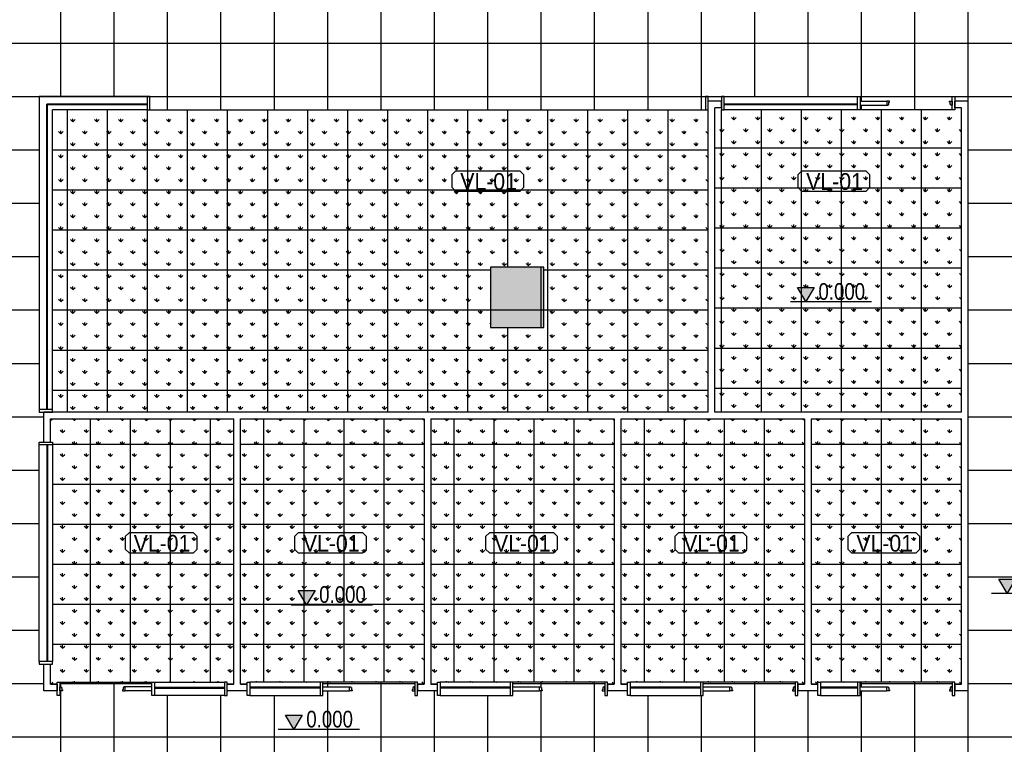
# Model space of a CAD drawing. Header units: millimetres. Extents: x -539149 to -534375, y 505028 to 505469.
# Tile 102 of 135: x -535416 to -535269, y 505181 to 505289. Entities that reach past the tile are written whole.
import ezdxf
from ezdxf.enums import TextEntityAlignment as Align

# ---------------------------------------------------------------- set-up
doc = ezdxf.new("R2010")
doc.units = ezdxf.units.MM
doc.header["$LTSCALE"] = 10
for name, color, linetype in [('A-建筑-原墙体', 2, 'Continuous'), ('A-建筑-新增墙体', 3, 'Continuous'), ('A-建筑-柱子、剪力墙', 251, 'Continuous'), ('B-平面-到顶家具H', 30, 'Continuous'), ('B-平面-到顶装饰造型线', 6, 'Continuous'), ('B-平面-完成面造型线', 6, 'Continuous'), ('D-地面-材料铺设', 251, 'Continuous'), ('D-地面造型线', 31, 'Continuous'), ('E--图例', 3, 'Continuous'), ('E-文本', 7, 'Continuous'), ('F-文本', 61, 'Continuous')]:
    doc.layers.add(name, color=color, linetype=linetype)
doc.styles.add('-宋体', font='txt', dxfattribs={"width": 0.8})
doc.styles.add('ar', font='arial.ttf')
doc.styles.add('TXT', font='gbenor.shx', dxfattribs={"width": 0.7})

# ---------------------------------------------------------------- blocks, each defined once
blk = doc.blocks.new('_FZH')
at = {"layer": 'A-建筑-原墙体'}
blk.add_lwpolyline([(-0.5, -0.5), (0.5, -0.5), (0.5, 0.5), (-0.5, 0.5)], close=True, dxfattribs=at)
at = {"layer": 'A-建筑-柱子、剪力墙'}
blk.add_solid([(-0.5, -0.5), (0.5, -0.5), (-0.5, 0.5), (0.5, 0.5)], dxfattribs=at)
blk = doc.blocks.new('*E468')
at = {"layer": 'B-平面-到顶家具H'}
for p, q in [((1460, 130), (2510, 130)), ((2510, -70), (1460, -70))]:
    blk.add_line(p, q, dxfattribs=at)
at = {"layer": 'B-平面-完成面造型线'}
for p, q in [((1420, 60), (1020, 60)), ((1420, 0), (1020, 0))]:
    blk.add_line(p, q, dxfattribs=at)
at = {"layer": 'B-平面-完成面造型线', "color": 4}
for p, q in [((1460, 56), (2510, 56)), ((1460, 44), (2510, 44))]:
    blk.add_line(p, q, dxfattribs=at)
at = {"layer": 'B-平面-完成面造型线'}
for points in [[(0, 130), (40, 130), (40, -70), (0, -70)], [(1420, 130), (1460, 130), (1460, -70), (1420, -70)], [(2550, 130), (2510, 130), (2510, -70), (2550, -70)]]:
    blk.add_lwpolyline(points, close=True, dxfattribs=at)
for points in [[(80, 15), (80, 0), (40, 0), (40, 60), (60, 60), (60, 50), (70, 50), (70, 15), (80, 15)], [(980, 15), (980, 0), (1020, 0), (1020, 60), (1000, 60), (1000, 50), (990, 50), (990, 15), (980, 15)]]:
    blk.add_lwpolyline(points, dxfattribs=at)
at = {"layer": 'D-地面造型线'}
blk.add_line((40, 130), (1420, 130), dxfattribs=at)
blk = doc.blocks.new('*E469')
at = {"layer": 'B-平面-到顶家具H'}
for p, q in [((1460, 130), (2510, 130)), ((2510, -70), (1460, -70))]:
    blk.add_line(p, q, dxfattribs=at)
at = {"layer": 'B-平面-完成面造型线'}
for p, q in [((1420, 60), (1020, 60)), ((1420, 0), (1020, 0))]:
    blk.add_line(p, q, dxfattribs=at)
at = {"layer": 'B-平面-完成面造型线', "color": 4}
for p, q in [((1460, 56), (2510, 56)), ((1460, 44), (2510, 44))]:
    blk.add_line(p, q, dxfattribs=at)
at = {"layer": 'B-平面-完成面造型线'}
for points in [[(0, 130), (40, 130), (40, -70), (0, -70)], [(1420, 130), (1460, 130), (1460, -70), (1420, -70)], [(2550, 130), (2510, 130), (2510, -70), (2550, -70)]]:
    blk.add_lwpolyline(points, close=True, dxfattribs=at)
for points in [[(80, 15), (80, 0), (40, 0), (40, 60), (60, 60), (60, 50), (70, 50), (70, 15), (80, 15)], [(980, 15), (980, 0), (1020, 0), (1020, 60), (1000, 60), (1000, 50), (990, 50), (990, 15), (980, 15)]]:
    blk.add_lwpolyline(points, dxfattribs=at)
at = {"layer": 'D-地面造型线'}
blk.add_line((40, 130), (1420, 130), dxfattribs=at)
blk = doc.blocks.new('*E470')
at = {"layer": 'B-平面-到顶家具H'}
for p, q in [((1460, 130), (2510, 130)), ((2510, -70), (1460, -70))]:
    blk.add_line(p, q, dxfattribs=at)
at = {"layer": 'B-平面-完成面造型线'}
for p, q in [((1420, 60), (1020, 60)), ((1420, 0), (1020, 0))]:
    blk.add_line(p, q, dxfattribs=at)
at = {"layer": 'B-平面-完成面造型线', "color": 4}
for p, q in [((1460, 56), (2510, 56)), ((1460, 44), (2510, 44))]:
    blk.add_line(p, q, dxfattribs=at)
at = {"layer": 'B-平面-完成面造型线'}
for points in [[(0, 130), (40, 130), (40, -70), (0, -70)], [(1420, 130), (1460, 130), (1460, -70), (1420, -70)], [(2550, 130), (2510, 130), (2510, -70), (2550, -70)]]:
    blk.add_lwpolyline(points, close=True, dxfattribs=at)
for points in [[(80, 15), (80, 0), (40, 0), (40, 60), (60, 60), (60, 50), (70, 50), (70, 15), (80, 15)], [(980, 15), (980, 0), (1020, 0), (1020, 60), (1000, 60), (1000, 50), (990, 50), (990, 15), (980, 15)]]:
    blk.add_lwpolyline(points, dxfattribs=at)
at = {"layer": 'D-地面造型线'}
blk.add_line((40, 130), (1420, 130), dxfattribs=at)
blk = doc.blocks.new('*E471')
at = {"layer": 'B-平面-到顶家具H'}
for p, q in [((1460, 130), (2510, 130)), ((2510, -70), (1460, -70))]:
    blk.add_line(p, q, dxfattribs=at)
at = {"layer": 'B-平面-完成面造型线'}
for p, q in [((1420, 60), (1020, 60)), ((1420, 0), (1020, 0))]:
    blk.add_line(p, q, dxfattribs=at)
at = {"layer": 'B-平面-完成面造型线', "color": 4}
for p, q in [((1460, 56), (2510, 56)), ((1460, 44), (2510, 44))]:
    blk.add_line(p, q, dxfattribs=at)
at = {"layer": 'B-平面-完成面造型线'}
for points in [[(0, 130), (40, 130), (40, -70), (0, -70)], [(1420, 130), (1460, 130), (1460, -70), (1420, -70)], [(2550, 130), (2510, 130), (2510, -70), (2550, -70)]]:
    blk.add_lwpolyline(points, close=True, dxfattribs=at)
for points in [[(80, 15), (80, 0), (40, 0), (40, 60), (60, 60), (60, 50), (70, 50), (70, 15), (80, 15)], [(980, 15), (980, 0), (1020, 0), (1020, 60), (1000, 60), (1000, 50), (990, 50), (990, 15), (980, 15)]]:
    blk.add_lwpolyline(points, dxfattribs=at)
at = {"layer": 'D-地面造型线'}
blk.add_line((40, 130), (1420, 130), dxfattribs=at)
blk = doc.blocks.new('*E475')
at = {"layer": 'B-平面-到顶家具H'}
for p, q in [((1460, 130), (2015, 130)), ((2015, -70), (1460, -70))]:
    blk.add_line(p, q, dxfattribs=at)
at = {"layer": 'B-平面-完成面造型线'}
for p, q in [((1420, 60), (1020, 60)), ((1420, 0), (1020, 0))]:
    blk.add_line(p, q, dxfattribs=at)
at = {"layer": 'B-平面-完成面造型线', "color": 4}
for p, q in [((1460, 56), (2015, 56)), ((1460, 44), (2015, 44))]:
    blk.add_line(p, q, dxfattribs=at)
at = {"layer": 'B-平面-完成面造型线'}
for points in [[(0, 130), (40, 130), (40, -70), (0, -70)], [(1420, 130), (1460, 130), (1460, -70), (1420, -70)], [(2055, 130), (2015, 130), (2015, -70), (2055, -70)]]:
    blk.add_lwpolyline(points, close=True, dxfattribs=at)
for points in [[(80, 15), (80, 0), (40, 0), (40, 60), (60, 60), (60, 50), (70, 50), (70, 15), (80, 15)], [(980, 15), (980, 0), (1020, 0), (1020, 60), (1000, 60), (1000, 50), (990, 50), (990, 15), (980, 15)]]:
    blk.add_lwpolyline(points, dxfattribs=at)
at = {"layer": 'D-地面造型线'}
blk.add_line((40, 130), (1420, 130), dxfattribs=at)
blk = doc.blocks.new('*E479')
at = {"layer": 'B-平面-到顶家具H'}
for p, q in [((1460, 130), (3460, 130)), ((3460, -70), (1460, -70))]:
    blk.add_line(p, q, dxfattribs=at)
at = {"layer": 'B-平面-完成面造型线'}
for p, q in [((1420, 60), (1020, 60)), ((1420, 0), (1020, 0))]:
    blk.add_line(p, q, dxfattribs=at)
at = {"layer": 'B-平面-完成面造型线', "color": 4}
for p, q in [((1460, 56), (3460, 56)), ((1460, 44), (3460, 44))]:
    blk.add_line(p, q, dxfattribs=at)
at = {"layer": 'B-平面-完成面造型线'}
for points in [[(0, 130), (40, 130), (40, -70), (0, -70)], [(1420, 130), (1460, 130), (1460, -70), (1420, -70)], [(3500, 130), (3460, 130), (3460, -70), (3500, -70)]]:
    blk.add_lwpolyline(points, close=True, dxfattribs=at)
for points in [[(80, 15), (80, 0), (40, 0), (40, 60), (60, 60), (60, 50), (70, 50), (70, 15), (80, 15)], [(980, 15), (980, 0), (1020, 0), (1020, 60), (1000, 60), (1000, 50), (990, 50), (990, 15), (980, 15)]]:
    blk.add_lwpolyline(points, dxfattribs=at)
at = {"layer": 'D-地面造型线'}
blk.add_line((40, 130), (1420, 130), dxfattribs=at)
blk = doc.blocks.new('材料编号1')
at = {"layer": 'E--图例', "color": 3}
blk.add_lwpolyline([(8.715, -1.898), (8.715, -0.637), (8.346, -0.267), (1.889, -0.267), (1.52, -0.637), (1.52, -1.898), (1.889, -2.267), (8.346, -2.267)], close=True, dxfattribs=at)
at = {"layer": 'E-文本', "style": 'TXT', "width": 0.7}
blk.add_attdef('编号', (1.608, -2.296), '', height=2, dxfattribs=at)
blk = doc.blocks.new('Elevation')
at = {"layer": 'E--图例'}
blk.add_hatch(color=8, dxfattribs=at).paths.add_polyline_path([(4.17, 2.47), (2.7, 0), (1.23, 2.47)])
blk.add_line((0, 0), (14.2, 0), dxfattribs=at)
blk.add_lwpolyline([(4.17, 2.47), (2.7, 0), (1.23, 2.47)], close=True, dxfattribs=at)
at = {"layer": 'E-文本', "style": 'TXT', "width": 0.725091}
blk.add_attdef('ELEV', text='', height=2.5, dxfattribs=at).set_placement((4.89, 0.32), (14.26, 0.32), align=Align.FIT)

msp = doc.modelspace()

# ---------------------------------------------------------------- hatches: boundary and pattern name
at = {"layer": 'D-地面-材料铺设', "ltscale": 0.01}
h = msp.add_hatch(dxfattribs=at)
h.set_pattern_fill('_USER', color=256, scale=800, style=0, double=1, pattern_type=0)
h.set_pattern_definition([(0, (-535258.073, 505173.799), (0, 8), []), (90, (-535258.073, 505173.799), (-8, 5e-16), [])])
h.paths.add_polyline_path([(-535313.473, 505275.799), (-535313.473, 505277.799), (-535313.073, 505277.799), (-535313.073, 505277.099), (-535311.073, 505277.099), (-535311.073, 505277.799), (-535310.673, 505277.799), (-535290.673, 505277.799), (-535290.273, 505277.799), (-535290.273, 505277.099), (-535286.273, 505277.099), (-535285.873, 505277.099), (-535285.873, 505276.949), (-535285.973, 505276.949), (-535285.973, 505276.499), (-535286.273, 505276.499), (-535290.273, 505276.499), (-535290.273, 505275.799), (-535276.473, 505275.799), (-535276.473, 505276.499), (-535276.773, 505276.499), (-535276.773, 505276.949), (-535276.873, 505276.949), (-535276.873, 505277.099), (-535276.473, 505277.099), (-535276.473, 505277.799), (-535276.073, 505277.799), (-535276.073, 505277.099), (-535274.073, 505277.099), (-535274.073, 505188.699), (-535276.073, 505188.699), (-535276.073, 505187.999), (-535276.473, 505187.999), (-535276.473, 505188.699), (-535276.873, 505188.699), (-535276.873, 505188.849), (-535276.773, 505188.849), (-535276.773, 505189.299), (-535276.473, 505189.299), (-535276.473, 505189.999), (-535290.273, 505189.999), (-535290.273, 505189.299), (-535286.273, 505189.299), (-535285.973, 505189.299), (-535285.973, 505188.849), (-535285.873, 505188.849), (-535285.873, 505188.699), (-535286.273, 505188.699), (-535290.273, 505188.699), (-535290.273, 505187.999), (-535290.673, 505187.999), (-535296.223, 505187.999), (-535296.623, 505187.999), (-535296.623, 505188.699), (-535299.623, 505188.699), (-535299.623, 505187.999), (-535300.023, 505187.999), (-535300.023, 505188.699), (-535300.423, 505188.699), (-535300.423, 505188.849), (-535300.323, 505188.849), (-535300.323, 505189.299), (-535300.023, 505189.299), (-535300.023, 505189.999), (-535313.823, 505189.999), (-535313.823, 505189.299), (-535309.823, 505189.299), (-535309.523, 505189.299), (-535309.523, 505188.849), (-535309.423, 505188.849), (-535309.423, 505188.699), (-535309.823, 505188.699), (-535313.823, 505188.699), (-535313.823, 505187.999), (-535314.223, 505187.999), (-535324.723, 505187.999), (-535325.123, 505187.999), (-535325.123, 505188.699), (-535328.123, 505188.699), (-535328.123, 505187.999), (-535328.523, 505187.999), (-535328.523, 505188.699), (-535328.923, 505188.699), (-535328.923, 505188.849), (-535328.823, 505188.849), (-535328.823, 505189.299), (-535328.523, 505189.299), (-535328.523, 505189.999), (-535342.323, 505189.999), (-535342.323, 505189.299), (-535338.323, 505189.299), (-535338.023, 505189.299), (-535338.023, 505188.849), (-535337.923, 505188.849), (-535337.923, 505188.699), (-535338.323, 505188.699), (-535342.323, 505188.699), (-535342.323, 505187.999), (-535342.723, 505187.999), (-535353.223, 505187.999), (-535353.623, 505187.999), (-535353.623, 505188.699), (-535356.623, 505188.699), (-535356.623, 505187.999), (-535357.023, 505187.999), (-535357.023, 505188.699), (-535357.423, 505188.699), (-535357.423, 505188.849), (-535357.323, 505188.849), (-535357.323, 505189.299), (-535357.023, 505189.299), (-535357.023, 505189.999), (-535370.823, 505189.999), (-535370.823, 505189.299), (-535366.823, 505189.299), (-535366.523, 505189.299), (-535366.523, 505188.849), (-535366.423, 505188.849), (-535366.423, 505188.699), (-535366.823, 505188.699), (-535370.823, 505188.699), (-535370.823, 505187.999), (-535371.223, 505187.999), (-535381.723, 505187.999), (-535382.123, 505187.999), (-535382.123, 505188.699), (-535385.123, 505188.699), (-535385.123, 505187.999), (-535385.523, 505187.999), (-535396.023, 505187.999), (-535396.423, 505187.999), (-535396.423, 505188.699), (-535400.423, 505188.699), (-535400.823, 505188.699), (-535400.823, 505188.849), (-535400.723, 505188.849), (-535400.723, 505189.299), (-535400.423, 505189.299), (-535396.423, 505189.299), (-535396.423, 505189.999), (-535410.223, 505189.999), (-535410.223, 505189.299), (-535409.923, 505189.299), (-535409.923, 505188.849), (-535409.823, 505188.849), (-535409.823, 505188.699), (-535410.223, 505188.699), (-535410.223, 505187.999), (-535410.623, 505187.999), (-535410.623, 505188.699), (-535412.623, 505188.699), (-535412.623, 505192.699), (-535413.323, 505192.699), (-535413.323, 505193.099), (-535413.323, 505225.599), (-535413.323, 505225.999), (-535412.623, 505225.999), (-535412.623, 505230.498), (-535413.323, 505230.498), (-535413.323, 505230.898), (-535413.323, 505277.799), (-535397.123, 505277.799), (-535396.723, 505277.799), (-535396.723, 505275.799)], flags=16)
h.paths.add_polyline_path([(-535337.673, 505252.199), (-535337.673, 505243.199), (-535345.673, 505243.199), (-535345.673, 505252.199)], flags=0)
h.paths.add_polyline_path([(-535412.063, 505276.659), (-535412.063, 505276.539), (-535412.183, 505276.539), (-535412.183, 505276.659)], flags=0)
h.paths.add_polyline_path([(-535259.573, 505186.349), (-535259.573, 505219.449), (-535258.473, 505219.449), (-535258.573, 505219.149), (-535258.073, 505219.149), (-535258.073, 505277.099), (-535211.773, 505277.099), (-535211.773, 505279.999), (-535211.923, 505279.999), (-535211.923, 505290.199), (-535211.773, 505290.199), (-535211.773, 505292.099), (-535426.773, 505292.099), (-535426.773, 505270.699), (-535426.773, 505267.949), (-535426.373, 505267.949), (-535426.373, 505268.349), (-535424.773, 505268.349), (-535424.773, 505267.549), (-535427.273, 505267.549), (-535427.273, 505253.349), (-535424.773, 505253.349), (-535424.773, 505252.549), (-535426.373, 505252.549), (-535426.373, 505252.949), (-535426.773, 505252.949), (-535426.773, 505249.699), (-535424.773, 505249.699), (-535424.773, 505242.699), (-535426.773, 505242.699), (-535426.773, 505230.799), (-535426.773, 505230.399), (-535426.773, 505209.399), (-535426.773, 505202.399), (-535426.773, 505190.699), (-535426.773, 505188.699), (-535428.773, 505188.699), (-535428.773, 505188.699), (-535439.573, 505188.699), (-535439.573, 505187.999), (-535449.373, 505187.999), (-535449.373, 505188.699), (-535450.573, 505188.699), (-535450.573, 505173.799), (-535443.973, 505173.799), (-535443.973, 505174.499), (-535434.173, 505174.499), (-535434.173, 505173.799), (-535424.673, 505173.799), (-535424.673, 505174.499), (-535385.373, 505174.499), (-535385.373, 505173.799), (-535380.973, 505173.799), (-535380.973, 505173.649), (-535381.073, 505173.649), (-535381.073, 505173.199), (-535385.373, 505173.199), (-535385.373, 505172.499), (-535371.573, 505172.499), (-535371.573, 505173.199), (-535371.873, 505173.199), (-535371.873, 505173.649), (-535371.973, 505173.649), (-535371.973, 505173.799), (-535371.573, 505173.799), (-535371.573, 505174.499), (-535371.173, 505174.499), (-535371.173, 505173.799), (-535368.173, 505173.799), (-535368.173, 505174.499), (-535367.773, 505174.499), (-535367.773, 505173.799), (-535367.373, 505173.799), (-535367.373, 505173.649), (-535367.473, 505173.649), (-535367.473, 505173.199), (-535367.773, 505173.199), (-535367.773, 505172.499), (-535353.973, 505172.499), (-535353.973, 505173.199), (-535357.973, 505173.199), (-535358.273, 505173.199), (-535358.273, 505173.649), (-535358.373, 505173.649), (-535358.373, 505173.799), (-535353.973, 505173.799), (-535353.973, 505174.499), (-535344.173, 505174.499), (-535344.173, 505173.799), (-535336.173, 505173.799), (-535336.173, 505174.499), (-535322.873, 505174.499), (-535322.873, 505173.799), (-535318.473, 505173.799), (-535318.473, 505173.649), (-535318.573, 505173.649), (-535318.573, 505173.199), (-535322.873, 505173.199), (-535322.873, 505172.499), (-535309.073, 505172.499), (-535309.073, 505173.199), (-535309.373, 505173.199), (-535309.373, 505173.649), (-535309.473, 505173.649), (-535309.473, 505173.799), (-535309.073, 505173.799), (-535309.073, 505174.499), (-535308.673, 505174.499), (-535308.673, 505173.799), (-535305.673, 505173.799), (-535305.673, 505174.499), (-535295.873, 505174.499), (-535295.873, 505173.799), (-535286.073, 505173.799), (-535286.073, 505173.799), (-535279.073, 505173.799), (-535279.073, 505173.799), (-535267.273, 505173.799), (-535267.273, 505174.499), (-535259.073, 505174.499), (-535259.073, 505173.799), (-535258.073, 505173.799), (-535258.073, 505186.649), (-535258.673, 505186.649), (-535258.573, 505186.349)])
h = msp.add_hatch(dxfattribs=at)
h.set_pattern_fill('_USER', color=256, scale=600, style=0, double=1, pattern_type=0)
h.set_pattern_definition([(0, (-535313.073, 505275.7987), (0, 6), []), (90, (-535313.073, 505275.7987), (-6, 4e-16), [])])
h.paths.add_polyline_path([(-535313.073, 505275.799), (-535313.473, 505275.799), (-535396.723, 505275.799), (-535397.123, 505275.799), (-535411.323, 505275.799), (-535411.323, 505230.898), (-535411.323, 505230.498), (-535313.073, 505230.499)])
h.paths.add_polyline_path([(-535345.673, 505252.199), (-535337.673, 505252.199), (-535337.673, 505243.199), (-535345.673, 505243.199)], flags=16)
h = msp.add_hatch(dxfattribs=at)
h.set_pattern_fill('GRASS', color=256, scale=10, style=0, double=1)
h.set_pattern_definition([(90, (-535313.0732, 505275.7987), (-1.79605, 1.79605), [0.47625, -3.11585]), (45, (-535313.0732, 505275.7987), (-1.79605, 1.79605), [0.47625, -2.06375]), (135, (-535313.0732, 505275.7987), (-1.79605, -1.79605), [0.47625, -2.06375])])
h.paths.add_polyline_path([(-535313.073, 505275.799), (-535313.473, 505275.799), (-535396.723, 505275.799), (-535397.123, 505275.799), (-535411.323, 505275.799), (-535411.323, 505230.898), (-535411.323, 505230.498), (-535313.073, 505230.499)])
h.paths.add_polyline_path([(-535345.673, 505252.199), (-535337.673, 505252.199), (-535337.673, 505243.199), (-535345.673, 505243.199)], flags=16)
h = msp.add_hatch(dxfattribs=at)
h.set_pattern_fill('_USER', color=256, scale=600, style=0, double=1, pattern_type=0)
h.set_pattern_definition([(0, (-535275.073, 505276.0987), (0, 6), []), (90, (-535275.073, 505276.0987), (-6, 4e-16), [])])
h.paths.add_polyline_path([(-535275.073, 505276.099), (-535276.073, 505276.099), (-535276.073, 505275.799), (-535276.473, 505275.799), (-535290.273, 505275.799), (-535290.673, 505275.799), (-535310.673, 505275.799), (-535311.073, 505275.799), (-535311.073, 505276.099), (-535312.073, 505276.099), (-535312.073, 505230.499), (-535275.073, 505230.499)])
h = msp.add_hatch(dxfattribs=at)
h.set_pattern_fill('GRASS', color=256, scale=10, style=0, double=1)
h.set_pattern_definition([(90, (-535275.0732, 505276.0987), (-1.79605, 1.79605), [0.47625, -3.11585]), (45, (-535275.0732, 505276.0987), (-1.79605, 1.79605), [0.47625, -2.06375]), (135, (-535275.0732, 505276.0987), (-1.79605, -1.79605), [0.47625, -2.06375])])
h.paths.add_polyline_path([(-535275.073, 505276.099), (-535276.073, 505276.099), (-535276.073, 505275.799), (-535276.473, 505275.799), (-535290.273, 505275.799), (-535290.673, 505275.799), (-535310.673, 505275.799), (-535311.073, 505275.799), (-535311.073, 505276.099), (-535312.073, 505276.099), (-535312.073, 505230.499), (-535275.073, 505230.499)])
h = msp.add_hatch(dxfattribs=at)
h.set_pattern_fill('_USER', color=256, scale=600, style=0, double=1, pattern_type=0)
h.set_pattern_definition([(0, (-535411.623, 505189.699), (0, 6), []), (90, (-535411.623, 505189.699), (-6, 4e-16), [])])
h.paths.add_polyline_path([(-535384.123, 505229.499), (-535411.623, 505229.499), (-535411.623, 505225.999), (-535411.323, 505225.999), (-535411.323, 505225.599), (-535411.323, 505193.099), (-535411.323, 505192.699), (-535411.623, 505192.699), (-535411.623, 505189.699), (-535410.623, 505189.699), (-535410.623, 505189.999), (-535410.223, 505189.999), (-535396.423, 505189.999), (-535396.023, 505189.999), (-535385.523, 505189.999), (-535385.123, 505189.999), (-535385.123, 505189.699), (-535384.123, 505189.699)])
h = msp.add_hatch(dxfattribs=at)
h.set_pattern_fill('GRASS', color=256, scale=10, style=0, double=1)
h.set_pattern_definition([(90, (-535411.6232, 505189.6987), (-1.79605, 1.79605), [0.47625, -3.11585]), (45, (-535411.6232, 505189.6987), (-1.79605, 1.79605), [0.47625, -2.06375]), (135, (-535411.6232, 505189.6987), (-1.79605, -1.79605), [0.47625, -2.06375])])
h.paths.add_polyline_path([(-535384.123, 505229.499), (-535411.623, 505229.499), (-535411.623, 505225.999), (-535411.323, 505225.999), (-535411.323, 505225.599), (-535411.323, 505193.099), (-535411.323, 505192.699), (-535411.623, 505192.699), (-535411.623, 505189.699), (-535410.623, 505189.699), (-535410.623, 505189.999), (-535410.223, 505189.999), (-535396.423, 505189.999), (-535396.023, 505189.999), (-535385.523, 505189.999), (-535385.123, 505189.999), (-535385.123, 505189.699), (-535384.123, 505189.699)])
h = msp.add_hatch(dxfattribs=at)
h.set_pattern_fill('_USER', color=256, scale=600, style=0, double=1, pattern_type=0)
h.set_pattern_definition([(0, (-535355.623, 505189.699), (0, 6), []), (90, (-535355.623, 505189.699), (-6, 4e-16), [])])
h.paths.add_polyline_path([(-535355.623, 505229.499), (-535383.123, 505229.499), (-535383.123, 505189.699), (-535382.123, 505189.699), (-535382.123, 505189.999), (-535381.723, 505189.999), (-535371.223, 505189.999), (-535370.823, 505189.999), (-535357.023, 505189.999), (-535356.623, 505189.999), (-535356.623, 505189.699), (-535355.623, 505189.699)])
h = msp.add_hatch(dxfattribs=at)
h.set_pattern_fill('GRASS', color=256, scale=10, style=0, double=1)
h.set_pattern_definition([(90, (-535355.6232, 505189.6987), (-1.79605, 1.79605), [0.47625, -3.11585]), (45, (-535355.6232, 505189.6987), (-1.79605, 1.79605), [0.47625, -2.06375]), (135, (-535355.6232, 505189.6987), (-1.79605, -1.79605), [0.47625, -2.06375])])
h.paths.add_polyline_path([(-535355.623, 505229.499), (-535383.123, 505229.499), (-535383.123, 505189.699), (-535382.123, 505189.699), (-535382.123, 505189.999), (-535381.723, 505189.999), (-535371.223, 505189.999), (-535370.823, 505189.999), (-535357.023, 505189.999), (-535356.623, 505189.999), (-535356.623, 505189.699), (-535355.623, 505189.699)])
h = msp.add_hatch(dxfattribs=at)
h.set_pattern_fill('_USER', color=256, scale=600, style=0, double=1, pattern_type=0)
h.set_pattern_definition([(0, (-535327.123, 505189.699), (0, 6), []), (90, (-535327.123, 505189.699), (-6, 4e-16), [])])
h.paths.add_polyline_path([(-535327.123, 505229.499), (-535354.623, 505229.499), (-535354.623, 505189.699), (-535353.623, 505189.699), (-535353.623, 505189.999), (-535353.223, 505189.999), (-535342.723, 505189.999), (-535342.323, 505189.999), (-535328.523, 505189.999), (-535328.123, 505189.999), (-535328.123, 505189.699), (-535327.123, 505189.699)])
h = msp.add_hatch(dxfattribs=at)
h.set_pattern_fill('GRASS', color=256, scale=10, style=0, double=1)
h.set_pattern_definition([(90, (-535327.1232, 505189.6987), (-1.79605, 1.79605), [0.47625, -3.11585]), (45, (-535327.1232, 505189.6987), (-1.79605, 1.79605), [0.47625, -2.06375]), (135, (-535327.1232, 505189.6987), (-1.79605, -1.79605), [0.47625, -2.06375])])
h.paths.add_polyline_path([(-535327.123, 505229.499), (-535354.623, 505229.499), (-535354.623, 505189.699), (-535353.623, 505189.699), (-535353.623, 505189.999), (-535353.223, 505189.999), (-535342.723, 505189.999), (-535342.323, 505189.999), (-535328.523, 505189.999), (-535328.123, 505189.999), (-535328.123, 505189.699), (-535327.123, 505189.699)])
h = msp.add_hatch(dxfattribs=at)
h.set_pattern_fill('_USER', color=256, scale=600, style=0, double=1, pattern_type=0)
h.set_pattern_definition([(0, (-535298.623, 505189.699), (0, 6), []), (90, (-535298.623, 505189.699), (-6, 4e-16), [])])
h.paths.add_polyline_path([(-535298.623, 505229.499), (-535326.123, 505229.499), (-535326.123, 505189.699), (-535325.123, 505189.699), (-535325.123, 505189.999), (-535324.723, 505189.999), (-535314.223, 505189.999), (-535313.823, 505189.999), (-535300.023, 505189.999), (-535299.623, 505189.999), (-535299.623, 505189.699), (-535298.623, 505189.699)])
h = msp.add_hatch(dxfattribs=at)
h.set_pattern_fill('GRASS', color=256, scale=10, style=0, double=1)
h.set_pattern_definition([(90, (-535298.6232, 505189.6987), (-1.79605, 1.79605), [0.47625, -3.11585]), (45, (-535298.6232, 505189.6987), (-1.79605, 1.79605), [0.47625, -2.06375]), (135, (-535298.6232, 505189.6987), (-1.79605, -1.79605), [0.47625, -2.06375])])
h.paths.add_polyline_path([(-535298.623, 505229.499), (-535326.123, 505229.499), (-535326.123, 505189.699), (-535325.123, 505189.699), (-535325.123, 505189.999), (-535324.723, 505189.999), (-535314.223, 505189.999), (-535313.823, 505189.999), (-535300.023, 505189.999), (-535299.623, 505189.999), (-535299.623, 505189.699), (-535298.623, 505189.699)])
h = msp.add_hatch(dxfattribs=at)
h.set_pattern_fill('_USER', color=256, scale=600, style=0, double=1, pattern_type=0)
h.set_pattern_definition([(0, (-535275.073, 505189.699), (0, 6), []), (90, (-535275.073, 505189.699), (-6, 4e-16), [])])
h.paths.add_polyline_path([(-535275.073, 505229.499), (-535297.623, 505229.499), (-535297.623, 505189.699), (-535296.623, 505189.699), (-535296.623, 505189.999), (-535296.223, 505189.999), (-535290.673, 505189.999), (-535290.273, 505189.999), (-535276.473, 505189.999), (-535276.073, 505189.999), (-535276.073, 505189.699), (-535275.073, 505189.699)])
h = msp.add_hatch(dxfattribs=at)
h.set_pattern_fill('GRASS', color=256, scale=10, style=0, double=1)
h.set_pattern_definition([(90, (-535275.0732, 505189.6987), (-1.79605, 1.79605), [0.47625, -3.11585]), (45, (-535275.0732, 505189.6987), (-1.79605, 1.79605), [0.47625, -2.06375]), (135, (-535275.0732, 505189.6987), (-1.79605, -1.79605), [0.47625, -2.06375])])
h.paths.add_polyline_path([(-535275.073, 505229.499), (-535297.623, 505229.499), (-535297.623, 505189.699), (-535296.623, 505189.699), (-535296.623, 505189.999), (-535296.223, 505189.999), (-535290.673, 505189.999), (-535290.273, 505189.999), (-535276.473, 505189.999), (-535276.073, 505189.999), (-535276.073, 505189.699), (-535275.073, 505189.699)])

# ---------------------------------------------------------------- linework, layer by layer
at = {"layer": 'A-建筑-新增墙体', "ltscale": 0.01}
for p, q in [((-535313.073, 505230.499, 0.069), (-535313.073, 505277.099, 0.069)), ((-535311.073, 505277.099, 0.069), (-535313.073, 505277.099, 0.069)), ((-535311.073, 505276.099, 0.069), (-535311.073, 505277.099, 0.069)), ((-535274.073, 505277.099, 0.069), (-535276.073, 505277.099, 0.069)), ((-535276.073, 505276.099, 0.069), (-535276.073, 505277.099, 0.069)), ((-535274.073, 505188.699, 0.069), (-535274.073, 505277.099, 0.069)), ((-535312.073, 505230.499, 0.069), (-535312.073, 505276.099, 0.069)), ((-535311.073, 505276.099, 0.069), (-535312.073, 505276.099, 0.069)), ((-535275.073, 505276.099, 0.069), (-535276.073, 505276.099, 0.069)), ((-535275.073, 505230.499, 0.069), (-535275.073, 505276.099, 0.069)), ((-535313.073, 505230.499, 0.069), (-535412.623, 505230.498, 0.069)), ((-535412.623, 505225.999, 0.069), (-535412.623, 505230.498, 0.069)), ((-535411.623, 505229.499, 0.069), (-535384.123, 505229.499, 0.069)), ((-535411.623, 505225.999, 0.069), (-535411.623, 505229.499, 0.069)), ((-535384.123, 505189.699, 0.069), (-535384.123, 505229.499, 0.069)), ((-535383.123, 505189.699, 0.069), (-535383.123, 505229.499, 0.069)), ((-535383.123, 505229.499, 0.069), (-535355.623, 505229.499, 0.069)), ((-535355.623, 505229.499, 0.069), (-535355.623, 505189.699, 0.069)), ((-535354.623, 505229.499, 0.069), (-535354.623, 505189.699, 0.069)), ((-535354.623, 505229.499, 0.069), (-535327.123, 505229.499, 0.069)), ((-535327.123, 505229.499, 0.069), (-535327.123, 505189.699, 0.069)), ((-535326.123, 505229.499, 0.069), (-535298.623, 505229.499, 0.069)), ((-535326.123, 505229.499, 0.069), (-535326.123, 505189.699, 0.069)), ((-535275.073, 505230.499, 0.069), (-535312.073, 505230.499, 0.069)), ((-535298.623, 505229.499, 0.069), (-535298.623, 505189.699, 0.069)), ((-535297.623, 505229.499, 0.069), (-535275.073, 505229.499, 0.069)), ((-535297.623, 505229.499, 0.069), (-535297.623, 505189.699, 0.069)), ((-535275.073, 505189.699, 0.069), (-535275.073, 505229.499, 0.069)), ((-535412.623, 505225.999, 0.069), (-535411.623, 505225.999, 0.069)), ((-535412.623, 505188.699, 0.069), (-535412.623, 505192.699, 0.069)), ((-535412.623, 505192.699, 0.069), (-535411.623, 505192.699, 0.069)), ((-535411.623, 505189.699, 0.069), (-535411.623, 505192.699, 0.069)), ((-535410.623, 505189.699, 0.069), (-535411.623, 505189.699, 0.069)), ((-535410.623, 505189.699, 0.069), (-535410.623, 505188.699, 0.069)), ((-535384.123, 505189.699, 0.069), (-535385.123, 505189.699, 0.069)), ((-535385.123, 505188.699, 0.069), (-535385.123, 505189.699, 0.069)), ((-535382.123, 505189.699, 0.069), (-535383.123, 505189.699, 0.069)), ((-535382.123, 505188.699, 0.069), (-535382.123, 505189.699, 0.069)), ((-535355.623, 505189.699, 0.069), (-535356.623, 505189.699, 0.069)), ((-535356.623, 505189.699, 0.069), (-535356.623, 505188.699, 0.069)), ((-535353.623, 505189.699, 0.069), (-535354.623, 505189.699, 0.069)), ((-535353.623, 505188.699, 0.069), (-535353.623, 505189.699, 0.069)), ((-535328.123, 505189.699, 0.069), (-535328.123, 505188.699, 0.069)), ((-535327.123, 505189.699, 0.069), (-535328.123, 505189.699, 0.069)), ((-535325.123, 505189.699, 0.069), (-535326.123, 505189.699, 0.069)), ((-535325.123, 505188.699, 0.069), (-535325.123, 505189.699, 0.069)), ((-535298.623, 505189.699, 0.069), (-535299.623, 505189.699, 0.069)), ((-535299.623, 505189.699, 0.069), (-535299.623, 505188.699, 0.069)), ((-535296.623, 505189.699, 0.069), (-535297.623, 505189.699, 0.069)), ((-535296.623, 505188.699, 0.069), (-535296.623, 505189.699, 0.069)), ((-535275.073, 505189.699, 0.069), (-535276.073, 505189.699, 0.069)), ((-535276.073, 505189.699, 0.069), (-535276.073, 505188.699, 0.069)), ((-535410.623, 505188.699, 0.069), (-535412.623, 505188.699, 0.069)), ((-535382.123, 505188.699, 0.069), (-535385.123, 505188.699, 0.069)), ((-535353.623, 505188.699, 0.069), (-535356.623, 505188.699, 0.069)), ((-535325.123, 505188.699, 0.069), (-535328.123, 505188.699, 0.069)), ((-535296.623, 505188.699, 0.069), (-535299.623, 505188.699, 0.069)), ((-535274.073, 505188.699, 0.069), (-535276.073, 505188.699, 0.069))]:
    msp.add_line(p, q, dxfattribs=at)
at = {"layer": 'B-平面-到顶家具H', "ltscale": 0.01}
for p, q in [((-535413.323, 505277.799, 0.069), (-535413.323, 505230.898, 0.069)), ((-535397.123, 505277.799, 0.069), (-535413.323, 505277.799, 0.069)), ((-535411.323, 505230.898, 0.069), (-535411.323, 505275.799, 0.069)), ((-535397.123, 505275.799, 0.069), (-535411.323, 505275.799, 0.069)), ((-535413.323, 505193.099, 0.069), (-535413.323, 505225.599, 0.069)), ((-535411.323, 505225.599, 0.069), (-535411.323, 505193.099, 0.069))]:
    msp.add_line(p, q, dxfattribs=at)
at = {"layer": 'B-平面-到顶装饰造型线', "color": 4, "ltscale": 0.01}
for p, q in [((-535412.183, 505230.898, 0.069), (-535412.183, 505276.659, 0.069)), ((-535397.123, 505276.659, 0.069), (-535412.183, 505276.659, 0.069)), ((-535397.123, 505276.539, 0.069), (-535412.183, 505276.539, 0.069)), ((-535412.063, 505230.898, 0.069), (-535412.063, 505276.539, 0.069)), ((-535412.183, 505225.599, 0.069), (-535412.183, 505193.099, 0.069)), ((-535412.063, 505225.599, 0.069), (-535412.063, 505193.099, 0.069))]:
    msp.add_line(p, q, dxfattribs=at)
at = {"layer": 'B-平面-完成面造型线', "ltscale": 0.01, "elevation": 0.069}
for points in [[(-535397.123, 505275.799), (-535396.723, 505275.799), (-535396.723, 505277.799), (-535397.123, 505277.799)], [(-535313.473, 505275.799), (-535313.073, 505275.799), (-535313.073, 505277.799), (-535313.473, 505277.799)], [(-535411.323, 505230.498), (-535411.323, 505230.898), (-535413.323, 505230.898), (-535413.323, 505230.498)], [(-535411.323, 505225.999), (-535411.323, 505225.599), (-535413.323, 505225.599), (-535413.323, 505225.999)], [(-535411.323, 505192.699), (-535411.323, 505193.099), (-535413.323, 505193.099), (-535413.323, 505192.699)]]:
    msp.add_lwpolyline(points, close=True, dxfattribs=at)
at = {"layer": 'D-地面造型线', "ltscale": 0.01}
msp.add_line((-535396.723, 505275.799, 0.069), (-535313.473, 505275.799, 0.069), dxfattribs=at)

# ---------------------------------------------------------------- block references
at = {"ltscale": 0.01, "xscale": 0.01, "yscale": 0.01, "zscale": 0.01, "rotation": 180}
msp.add_blockref('*E479', (-535276.073, 505277.099, 0.069), dxfattribs=at)
at = {"ltscale": 0.01, "yscale": 0.01, "zscale": 0.01}
for name, p, xscale in [('*E468', (-535410.623, 505188.699, 0.069), 0.01), ('*E469', (-535356.623, 505188.699, 0.069), -0.01), ('*E470', (-535328.123, 505188.699, 0.069), -0.01), ('*E471', (-535299.623, 505188.699, 0.069), -0.01), ('*E475', (-535276.073, 505188.699, 0.069), -0.01)]:
    msp.add_blockref(name, p, dxfattribs=dict(at, xscale=xscale))
at = {"layer": 'A-建筑-原墙体', "ltscale": 0.01, "xscale": 7.99999999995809, "yscale": 9, "zscale": 9}
msp.add_blockref('_FZH', (-535341.673, 505247.699, 0.069), dxfattribs=at)
at = {"layer": 'E-文本'}
ref = msp.add_blockref('Elevation', (-535300.724, 505247.053, 0), dxfattribs=dict(at, xscale=0.8571428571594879, yscale=0.8571428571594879, zscale=0.8571428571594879))
ref.add_attrib('ELEV', '0.000', (-535296.531, 505247.33), dxfattribs={"layer": '0', "height": 2.5, "style": 'ar', "width": 0.8})
ref = msp.add_blockref('Elevation', (-535270.569, 505203.357, 0), dxfattribs=dict(at, xscale=0.8571428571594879, yscale=0.8571428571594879, zscale=0.8571428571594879))
ref.add_attrib('ELEV', '0.000', (-535266.376, 505203.634), dxfattribs={"layer": '0', "height": 2.5, "style": 'ar', "width": 0.8})
ref = msp.add_blockref('Elevation', (-535375.549, 505201.625, 0), dxfattribs=dict(at, xscale=0.8571428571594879, yscale=0.8571428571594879, zscale=0.8571428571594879))
ref.add_attrib('ELEV', '0.000', (-535371.356, 505201.902), dxfattribs={"layer": '0', "height": 2.5, "style": 'ar', "width": 0.8})
ref = msp.add_blockref('Elevation', (-535377.471, 505182.949, 0), dxfattribs=dict(at, xscale=0.8571428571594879, yscale=0.8571428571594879, zscale=0.8571428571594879))
ref.add_attrib('ELEV', '0.000', (-535373.278, 505183.226), dxfattribs={"layer": '0', "height": 2.5, "style": 'ar', "width": 0.8})
at = {"layer": 'F-文本', "color": 43}
ref = msp.add_blockref('材料编号1', (-535338.389, 505263.237), dxfattribs=dict(at, xscale=1.5, yscale=1.5, zscale=1.5, rotation=180))
ref.add_attrib('编号', 'VL-01', (-535350.205, 505263.815), dxfattribs={"color": 7, "height": 2.5, "style": '-宋体', "width": 0.951562})
ref = msp.add_blockref('材料编号1', (-535286.539, 505263.237), dxfattribs=dict(at, xscale=1.5, yscale=1.5, zscale=1.5, rotation=180))
ref.add_attrib('编号', 'VL-01', (-535298.355, 505263.815), dxfattribs={"color": 7, "height": 2.5, "style": '-宋体', "width": 0.951562})
ref = msp.add_blockref('材料编号1', (-535387.331, 505209.006), dxfattribs=dict(at, xscale=1.5, yscale=1.5, zscale=1.5, rotation=180))
ref.add_attrib('编号', 'VL-01', (-535399.147, 505209.584), dxfattribs={"color": 7, "height": 2.5, "style": '-宋体', "width": 0.951562})
ref = msp.add_blockref('材料编号1', (-535361.971, 505209.006), dxfattribs=dict(at, xscale=1.5, yscale=1.5, zscale=1.5, rotation=180))
ref.add_attrib('编号', 'VL-01', (-535373.787, 505209.584), dxfattribs={"color": 7, "height": 2.5, "style": '-宋体', "width": 0.951562})
ref = msp.add_blockref('材料编号1', (-535333.329, 505209.006), dxfattribs=dict(at, xscale=1.5, yscale=1.5, zscale=1.5, rotation=180))
ref.add_attrib('编号', 'VL-01', (-535345.146, 505209.584), dxfattribs={"color": 7, "height": 2.5, "style": '-宋体', "width": 0.951562})
ref = msp.add_blockref('材料编号1', (-535304.986, 505209.006), dxfattribs=dict(at, xscale=1.5, yscale=1.5, zscale=1.5, rotation=180))
ref.add_attrib('编号', 'VL-01', (-535316.802, 505209.584), dxfattribs={"color": 7, "height": 2.5, "style": '-宋体', "width": 0.951562})
ref = msp.add_blockref('材料编号1', (-535279.03, 505209.006), dxfattribs=dict(at, xscale=1.5, yscale=1.5, zscale=1.5, rotation=180))
ref.add_attrib('编号', 'VL-01', (-535290.846, 505209.584), dxfattribs={"color": 7, "height": 2.5, "style": '-宋体', "width": 0.951562})

doc.saveas('drawing.dxf')
